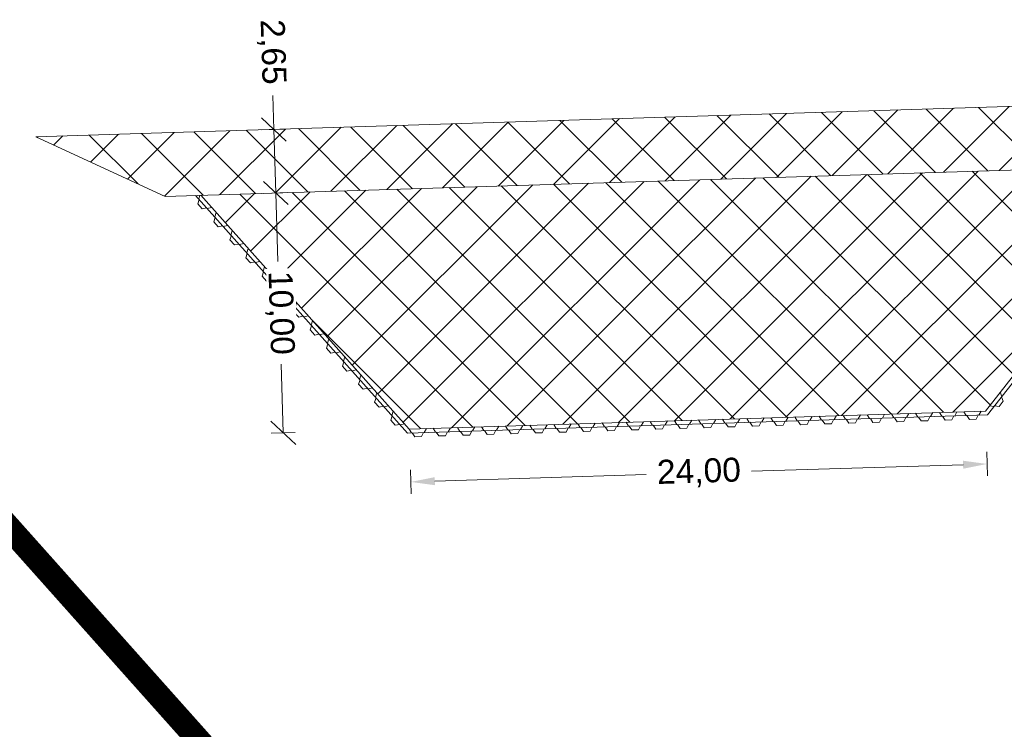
# Model space of a CAD drawing. Header units: metres. Extents: x 68442 to 71740, y 407111 to 411160.
# Tile 151 of 186: x 69305 to 69346, y 409048 to 409077. Entities that reach past the tile are written whole.
import ezdxf

# ---------------------------------------------------------------- set-up
doc = ezdxf.new("R2010")
doc.units = ezdxf.units.M
doc.linetypes.add('XX-CENTER', pattern=[8, 5, -1, 1, -1])
doc.layers.get('0').update_dxf_attribs({"lineweight": 0})
doc.layers.get('Defpoints').update_dxf_attribs({"lineweight": 0})
doc.layers.add('MACG_alg_werkgrens', color=3, linetype='XX-CENTER', lineweight=0)
doc.layers.add('MACG_n_inr_damwand', color=1, linetype='Continuous', lineweight=0, plot=False, transparency=0.8)
for name, color, linetype, lineweight, transparency in [('MACG_n_maatvoering', 3, 'Continuous', 0, 0.8), ('MACG_n_vhr_arc_craneplatform_18', 150, 'Continuous', 0, 0.8), ('MACG_n_vhr_kant_', 7, 'Continuous', 0, 0.8)]:
    doc.layers.add(name, color=color, linetype=linetype, lineweight=lineweight, transparency=transparency)
doc.styles.add('MACG_standaard', font='arial.ttf', dxfattribs={"height": 2})
doc.dimstyles.new('MACG_standaard', dxfattribs={"dimscale": 0, "dimtxt": 2, "dimasz": 2, "dimexe": 1, "dimexo": 0.1, "dimgap": 1, "dimtad": 0, "dimzin": 1, "dimtxsty": 'MACG_standaard', "dimcen": 0, "dimclrd": 256, "dimclre": 256, "dimclrt": 256, "dimazin": 0, "dimtfac": 1, "dimtofl": 0, "dimtmove": 1, "dimatfit": 3, "dimfxl": 1, "dimfxlon": 1, "dimtfill": 1, "dimlwd": -1, "dimlwe": -1, "dimarcsym": 0})

# ---------------------------------------------------------------- blocks, each defined once
blk = doc.blocks.new('_Oblique')
at = {"color": 0, "linetype": 'ByBlock', "lineweight": -2}
blk.add_line((-0.5, -0.5), (0.5, 0.5), dxfattribs=at)
blk = doc.blocks.new('*D153')
at = {"layer": 'Defpoints', "color": 0, "transparency": 16777216}
for p in [(69310.988, 409072.678), (69315.591, 409072.822), (69311.071, 409070.03)]:
    blk.add_point(p, dxfattribs=at)
at = {"layer": 'MACG_n_maatvoering', "transparency": 16777216}
for p, q in [((69315.547, 409074.236), (69315.591, 409072.822)), ((69315.091, 409072.806), (69316.091, 409072.837)), ((69315.674, 409070.174), (69315.591, 409072.822)), ((69315.174, 409070.158), (69316.173, 409070.19))]:
    blk.add_line(p, q, dxfattribs=at)
for p, rotation in [((69315.591, 409072.822), 91.78699628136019), ((69315.674, 409070.174), 271.7869962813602)]:
    blk.add_blockref('_Oblique', p, dxfattribs=dict(at, rotation=rotation))
at = {"layer": 'MACG_n_maatvoering', "transparency": 16777216, "insert": (69315.49, 409076.047), "char_height": 1, "attachment_point": 5, "rotation": 271.787, "style": 'MACG_standaard', "bg_fill": 3, "box_fill_scale": 1.1, "bg_fill_color": 256, "bg_fill_true_color": 13158600, "bg_fill_transparency": 0}
blk.add_mtext('2,65', dxfattribs=at)
blk = doc.blocks.new('damwand_nieuw_half')
at = {"layer": 'MACG_n_inr_damwand'}
for p, q in [((1.389, -0.15), (1.444, 0)), ((1.343, -0.352), (1.408, -0.173)), ((1.523, -0.566), (1.343, -0.352)), ((1.71, -0.534), (1.523, -0.566)), ((1.916, -0.524), (1.729, -0.557)), ((2.031, -0.917), (2.096, -0.739)), ((1.985, -1.119), (2.05, -0.94)), ((2.164, -1.333), (1.985, -1.119)), ((2.351, -1.301), (2.164, -1.333)), ((2.558, -1.291), (2.371, -1.324)), ((2.681, -1.694), (2.746, -1.515)), ((2.635, -1.895), (2.7, -1.717)), ((2.814, -2.11), (2.635, -1.895)), ((3.001, -2.077), (2.814, -2.11)), ((3.208, -2.068), (3.021, -2.1)), ((3.322, -2.461), (3.387, -2.282)), ((3.276, -2.662), (3.341, -2.484)), ((3.456, -2.877), (3.276, -2.662)), ((3.643, -2.844), (3.456, -2.877)), ((3.849, -2.835), (3.662, -2.867)), ((3.926, -3.439), (3.991, -3.26)), ((3.972, -3.237), (4.037, -3.059)), ((4.106, -3.653), (3.926, -3.439)), ((4.293, -3.621), (4.106, -3.653)), ((4.499, -3.611), (4.312, -3.644)), ((4.568, -4.206), (4.633, -4.027)), ((4.614, -4.004), (4.679, -3.826)), ((4.747, -4.421), (4.568, -4.206)), ((4.934, -4.388), (4.747, -4.421)), ((5.141, -4.378), (4.954, -4.411)), ((5.218, -4.982), (5.283, -4.804)), ((5.264, -4.781), (5.329, -4.602)), ((5.397, -5.197), (5.218, -4.982)), ((5.584, -5.164), (5.397, -5.197)), ((5.791, -5.155), (5.604, -5.187)), ((5.859, -5.749), (5.924, -5.571)), ((5.905, -5.548), (5.97, -5.369)), ((6.039, -5.964), (5.859, -5.749)), ((6.226, -5.931), (6.039, -5.964)), ((6.432, -5.922), (6.245, -5.954)), ((6.555, -6.324), (6.62, -6.146)), ((6.509, -6.526), (6.574, -6.347)), ((6.689, -6.741), (6.509, -6.526)), ((6.876, -6.708), (6.689, -6.741)), ((7.082, -6.698), (6.895, -6.731)), ((7.197, -7.091), (7.262, -6.913)), ((7.151, -7.293), (7.216, -7.114)), ((7.33, -7.508), (7.151, -7.293)), ((7.517, -7.475), (7.33, -7.508)), ((7.724, -7.465), (7.537, -7.498)), ((7.847, -7.868), (7.912, -7.689)), ((7.801, -8.069), (7.866, -7.891)), ((7.98, -8.284), (7.801, -8.069)), ((8.167, -8.251), (7.98, -8.284)), ((8.374, -8.242), (8.187, -8.274)), ((8.488, -8.635), (8.553, -8.456)), ((8.442, -8.836), (8.507, -8.658)), ((8.622, -9.051), (8.442, -8.836)), ((9.015, -9.009), (8.828, -9.041)), ((8.809, -9.018), (8.622, -9.051)), ((9.138, -9.411), (9.203, -9.233)), ((34.552, -9.411), (34.487, -9.233)), ((9.092, -9.613), (9.157, -9.434)), ((9.272, -9.828), (9.092, -9.613)), ((9.459, -9.795), (9.272, -9.828)), ((9.665, -9.785), (9.478, -9.818)), ((34.025, -9.785), (34.212, -9.818)), ((34.231, -9.795), (34.418, -9.828)), ((34.418, -9.828), (34.598, -9.613)), ((34.598, -9.613), (34.533, -9.434)), ((9.845, -10), (9.94, -10.165)), ((9.97, -10.165), (10.065, -10.329)), ((10.345, -10.329), (10.44, -10.164)), ((10.47, -10.164), (10.565, -10)), ((10.845, -10), (10.94, -10.164)), ((10.97, -10.164), (11.065, -10.329)), ((11.345, -10.329), (11.44, -10.164)), ((11.47, -10.164), (11.565, -10)), ((11.858, -10), (11.953, -10.165)), ((11.983, -10.165), (12.078, -10.329)), ((12.358, -10.329), (12.453, -10.164)), ((12.483, -10.164), (12.578, -10)), ((12.858, -10), (12.953, -10.164)), ((12.983, -10.164), (13.078, -10.329)), ((13.358, -10.329), (13.453, -10.164)), ((13.483, -10.164), (13.578, -10)), ((13.858, -10), (13.953, -10.164)), ((13.983, -10.164), (14.078, -10.329)), ((14.358, -10.329), (14.453, -10.164)), ((14.483, -10.164), (14.578, -9.999)), ((14.87, -10), (14.965, -10.164)), ((14.995, -10.164), (15.09, -10.329)), ((15.37, -10.329), (15.465, -10.164)), ((15.495, -10.164), (15.59, -10)), ((15.87, -10), (15.965, -10.164)), ((15.995, -10.164), (16.09, -10.329)), ((16.37, -10.329), (16.465, -10.164)), ((16.495, -10.164), (16.59, -9.999)), ((16.87, -9.999), (16.965, -10.164)), ((16.995, -10.164), (17.09, -10.328)), ((17.37, -10.328), (17.465, -10.164)), ((17.495, -10.164), (17.59, -9.999)), ((17.883, -10), (17.978, -10.164)), ((18.008, -10.164), (18.103, -10.329)), ((18.383, -10.329), (18.478, -10.164)), ((18.508, -10.164), (18.603, -9.999)), ((18.883, -9.999), (18.978, -10.164)), ((19.008, -10.164), (19.103, -10.328)), ((19.383, -10.328), (19.478, -10.164)), ((19.508, -10.164), (19.603, -9.999)), ((19.883, -9.999), (19.978, -10.164)), ((20.008, -10.164), (20.103, -10.328)), ((20.383, -10.328), (20.478, -10.164)), ((20.508, -10.164), (20.603, -9.999)), ((20.895, -9.999), (20.99, -10.164)), ((21.02, -10.164), (21.115, -10.328)), ((21.395, -10.328), (21.49, -10.164)), ((21.52, -10.164), (21.615, -9.999)), ((21.895, -9.999), (21.99, -10.164)), ((22.02, -10.164), (22.115, -10.328)), ((22.395, -10.328), (22.49, -10.164)), ((22.52, -10.164), (22.615, -9.999)), ((22.895, -9.999), (22.99, -10.163)), ((23.02, -10.163), (23.115, -10.328)), ((23.395, -10.328), (23.49, -10.163)), ((23.52, -10.163), (23.615, -9.999)), ((23.908, -9.999), (24.003, -10.164)), ((24.033, -10.164), (24.128, -10.328)), ((24.408, -10.328), (24.503, -10.164)), ((24.533, -10.164), (24.628, -9.999)), ((24.908, -9.999), (25.003, -10.163)), ((25.033, -10.163), (25.128, -10.328)), ((25.408, -10.328), (25.503, -10.163)), ((25.533, -10.163), (25.628, -9.999)), ((25.908, -9.999), (26.003, -10.163)), ((26.033, -10.163), (26.128, -10.328)), ((26.408, -10.328), (26.503, -10.163)), ((26.533, -10.163), (26.628, -9.999)), ((26.92, -9.999), (27.016, -10.163)), ((27.046, -10.163), (27.141, -10.328)), ((27.421, -10.328), (27.516, -10.163)), ((27.546, -10.163), (27.64, -9.999)), ((27.92, -9.999), (28.016, -10.163)), ((28.046, -10.163), (28.141, -10.328)), ((28.421, -10.328), (28.516, -10.163)), ((28.546, -10.163), (28.64, -9.999)), ((28.92, -9.999), (29.016, -10.163)), ((29.046, -10.163), (29.141, -10.328)), ((29.421, -10.327), (29.516, -10.163)), ((29.546, -10.163), (29.64, -9.998)), ((29.933, -9.999), (30.028, -10.163)), ((30.058, -10.163), (30.153, -10.328)), ((30.433, -10.328), (30.528, -10.163)), ((30.558, -10.163), (30.653, -9.999)), ((30.933, -9.999), (31.028, -10.163)), ((31.058, -10.163), (31.153, -10.328)), ((31.433, -10.327), (31.528, -10.163)), ((31.558, -10.163), (31.653, -9.998)), ((31.933, -9.998), (32.028, -10.163)), ((32.058, -10.163), (32.153, -10.327)), ((32.433, -10.327), (32.528, -10.163)), ((32.558, -10.163), (32.653, -9.998)), ((32.946, -9.999), (33.041, -10.163)), ((33.071, -10.163), (33.166, -10.328)), ((33.446, -10.327), (33.541, -10.163)), ((33.571, -10.163), (33.666, -9.998)), ((10.065, -10.329), (10.345, -10.329)), ((11.065, -10.329), (11.345, -10.329)), ((12.078, -10.329), (12.358, -10.329)), ((13.078, -10.329), (13.358, -10.329)), ((14.078, -10.329), (14.358, -10.329)), ((15.09, -10.329), (15.37, -10.329)), ((16.09, -10.329), (16.37, -10.329)), ((17.09, -10.328), (17.37, -10.328)), ((18.103, -10.329), (18.383, -10.329)), ((19.103, -10.328), (19.383, -10.328)), ((20.103, -10.328), (20.383, -10.328)), ((21.115, -10.328), (21.395, -10.328)), ((22.115, -10.328), (22.395, -10.328)), ((23.115, -10.328), (23.395, -10.328)), ((24.128, -10.328), (24.408, -10.328)), ((25.128, -10.328), (25.408, -10.328)), ((26.128, -10.328), (26.408, -10.328)), ((27.141, -10.328), (27.421, -10.328)), ((28.141, -10.328), (28.421, -10.328)), ((29.141, -10.328), (29.421, -10.327)), ((30.153, -10.328), (30.433, -10.328)), ((31.153, -10.328), (31.433, -10.327)), ((32.153, -10.327), (32.433, -10.327)), ((33.166, -10.328), (33.446, -10.327))]:
    blk.add_line(p, q, dxfattribs=at)
for points in [[(42.426, 0), (33.922, -10.165), (9.768, -10.165), (1.264, 0)], [(42.211, 0), (33.845, -10), (9.845, -10), (1.479, 0)]]:
    blk.add_lwpolyline(points, dxfattribs=at)
blk = doc.blocks.new('*D14')
at = {"layer": 'Defpoints', "color": 0, "transparency": 16777216}
for p in [(69311.071, 409070.03), (69321.223, 409060.342), (69315.986, 409060.179)]:
    blk.add_point(p, dxfattribs=at)
at = {"layer": 'MACG_n_maatvoering', "transparency": 16777216}
for p, q in [((69315.174, 409070.158), (69316.173, 409070.19)), ((69315.674, 409070.174), (69315.763, 409067.314)), ((69315.986, 409060.179), (69315.896, 409063.039)), ((69316.485, 409060.194), (69315.486, 409060.163))]:
    blk.add_line(p, q, dxfattribs=at)
for p, rotation in [((69315.674, 409070.174), 91.78699628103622), ((69315.986, 409060.179), 271.7869962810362)]:
    blk.add_blockref('_Oblique', p, dxfattribs=dict(at, rotation=rotation))
at = {"layer": 'MACG_n_maatvoering', "transparency": 16777216, "insert": (69315.83, 409065.176), "char_height": 1, "attachment_point": 5, "rotation": 271.787, "style": 'MACG_standaard', "bg_fill": 3, "box_fill_scale": 1.1, "bg_fill_color": 256, "bg_fill_true_color": 13158600, "bg_fill_transparency": 0}
blk.add_mtext('10,00', dxfattribs=at)
blk = doc.blocks.new('*D10')
at = {"layer": 'Defpoints', "color": 0, "transparency": 16777216}
for p in [(69345.211, 409061.091), (69321.223, 409060.342), (69345.28, 409058.885)]:
    blk.add_point(p, dxfattribs=at)
at = {"layer": 'MACG_n_maatvoering', "transparency": 16777216}
for p, q in [((69345.264, 409059.385), (69345.296, 409058.385)), ((69321.276, 409058.637), (69321.307, 409057.637)), ((69344.28, 409058.854), (69335.479, 409058.579)), ((69322.291, 409058.168), (69331.093, 409058.443))]:
    blk.add_line(p, q, dxfattribs=at)
for points in [[(69344.275, 409059.021), (69344.286, 409058.687), (69345.28, 409058.885)], [(69322.286, 409058.335), (69322.296, 409058.001), (69321.292, 409058.137)]]:
    blk.add_solid(points, dxfattribs=at)
at = {"layer": 'MACG_n_maatvoering', "transparency": 16777216, "insert": (69333.286, 409058.511), "char_height": 1, "attachment_point": 5, "rotation": 1.787, "style": 'MACG_standaard', "bg_fill": 3, "box_fill_scale": 1.1, "bg_fill_color": 256, "bg_fill_true_color": 13158600, "bg_fill_transparency": 0}
blk.add_mtext('24,00', dxfattribs=at)

msp = doc.modelspace()

# ---------------------------------------------------------------- hatches: boundary and pattern name
at = {"layer": 'MACG_n_vhr_arc_craneplatform_18'}
h = msp.add_hatch(dxfattribs=at)
h.set_pattern_fill('ANSI37', color=256, style=0)
h.set_pattern_definition([(45, (0, 0), (-1.122532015, 1.122532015), []), (135, (0, 0), (-1.122532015, -1.122532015), [])])
h.paths.add_polyline_path([(69372.09, 409071.934), (69377.305, 409074.747), (69372.007, 409074.582), (69310.037, 409072.649), (69305.691, 409072.513), (69311.071, 409070.03)])

# ---------------------------------------------------------------- linework, layer by layer
at = {"layer": 'MACG_alg_werkgrens', "ltscale": 10, "const_width": 1, "flags": 128}
msp.add_lwpolyline([(69468.207, 410724.054), (69445.018, 410763.758), (69410.51, 410746.374), (69391.667, 410737.222), (69365.727, 410725.277), (69345.267, 410716.38), (69315.385, 410704.088), (69281.051, 410691.03), (69264.1, 410684.91), (69252.631, 410680.955), (69232.539, 410674.335), (69226.288, 410672.312), (69231.923, 410654.993), (69239.192, 410630.452), (69225.31, 410626.34), (69213.37, 410623.02), (69197.1, 410618.89), (69169.71, 410611.81), (69153.929, 410607.813), (69119.38, 410600.65), (69044.01, 410587.14), (69038.91, 410583.87), (69037, 410582.13), (69034.69, 410579.4), (69032.1, 410574.79), (69025.25, 410561.14), (69006.811, 410524.697), (68993.74, 410499.24), (68990.46, 410493.99), (68985.64, 410487.43), (68980.15, 410481.68), (68983.857, 410477.201), (68976.383, 410470.52), (69009.705, 410433.242), (69066.303, 410483.515), (69081.67, 410509.375), (69086.554, 410515.465), (69098.475, 410511.444), (69124.219, 410533.645), (69141.79, 410549.77), (69154.92, 410561.36), (69164.848, 410567.025), (69195.701, 410584.667, 0.975287), (69254.73, 410601.856), (69273.281, 410612.545), (69265.7, 410636.971), (69295.012, 410647.331), (69309.569, 410653.286), (69325.24, 410659.54), (69348.315, 410669.295), (69373.471, 410680.472), (69397.192, 410690.963), (69414.397, 410698.196), (69423.285, 410702.185), (69433.976, 410704.108), (69438.863, 410704.341), (69447.939, 410702.658), (69455.8, 410699.584), (69460.605, 410696.232), (69470.472, 410685.982), (69476.25, 410679.091), (69486.191, 410665.288), (69491.751, 410658.194), (69500.692, 410650.931), (69505.624, 410648.248), (69515.728, 410644.423), (69530.287, 410645.972), (69548.084, 410653.462), (69567.546, 410641.915), (69591.657, 410638.314), (69606.834, 410646.685), (69601.573, 410655.533), (69599.74, 410658.57, -0.097345), (69598.02, 410673.004, 0.037863), (69599.51, 410681.13, -0.133306), (69605.29, 410689.24), (69610.73, 410692.59, -0.29524), (69626.31, 410691.87), (69632.1, 410685.1), (69639.81, 410674.22), (69641.62, 410671.06), (69638.815, 410657.508), (69655.039, 410604.933), (69666.621, 410567.403), (69675.171, 410539.695), (69678.304, 410531.616), (69683.937, 410519.55), (69693.997, 410502.003), (69715.768, 410465.562), (69732.291, 410438.391), (69745.606, 410416.521), (69752.284, 410405.492), (69769.946, 410376.343), (69786.267, 410349.353), (69796.79, 410331.868), (69807.949, 410313.381), (69821.279, 410291.542), (69835.032, 410268.937), (69855.977, 410234.251), (69872.629, 410206.842), (69890.271, 410177.658), (69900.347, 410160.907), (69901.487, 410158.675), (69896.946, 410155.944), (69911.808, 410131.596, 0.09725), (69926.22, 410128.604), (69939.502, 410127.946, -0.327062), (69966.266, 410111.217), (69985.444, 410061.278), (69989.702, 410051.98), (69994.739, 410043.296), (70004.595, 410028.377), (70024.461, 409998.883), (70056.479, 409951.306), (70092.629, 409897.201), (70118.804, 409856.759), (70134.791, 409830.325), (70155.822, 409792.664), (70175.214, 409753.989), (70188.991, 409723.534), (70203.708, 409687.034), (70218.082, 409646.22), (70228.947, 409611.389), (70238.397, 409575.265), (70246.858, 409538.037), (70256.697, 409481.36), (70263.123, 409416.696), (70265.499, 409348.692), (70264.533, 409312.732), (70262.712, 409293.596), (70262.041, 409279.588, -0.419624), (70237.455, 409251.795), (70223.924, 409251.693), (70223.896, 409251.692), (70193.165, 409250.14), (70167.123, 409264.37), (70140.672, 409269.787), (70102.465, 409277.613), (70087.77, 409280.622), (70076.27, 409289.407), (70076.709, 409309.217), (70066.711, 409309.439), (70028.718, 409310.281), (69996.927, 409310.381), (69996.707, 409302.015, 1.02236), (70016.345, 409254.419), (70045.608, 409254.16), (70075.722, 409254.053), (70107.352, 409247.5), (70107.9, 409236.1), (70108.49, 409220.64), (70109.082, 409195.361), (70110.8, 409155.33), (70112.657, 409100.871), (70088.943, 409093.363), (70083.942, 409090.985), (70074.777, 409089.132), (70057.2, 409085.25), (70045.805, 409082.904), (70034.524, 409080.582), (70023.742, 409078.363), (70014.96, 409076.555), (70004.837, 409074.911), (69996.711, 409074.444), (69985.02, 409073.818), (69973.154, 409073.599), (69958.806, 409073.385), (69932.264, 409072.451), (69866.228, 409076.798), (69861.521, 409084.534), (69796.654, 409089.224), (69748.814, 409092.667), (69750.297, 409112.311), (69694.934, 409116.49, 0.905795), (69648.845, 409094.078), (69624.584, 409093.872), (69585.902, 409092.54), (69529.319, 409090.82), (69467.169, 409088.931), (69410.649, 409087.204), (69375.772, 409086.099), (69352.851, 409104.513), (69352.31, 409121.883), (69294.344, 409119.895), (69295.477, 409083.546), (69288.457, 409083.327), (69220.514, 409081.171), (69160.303, 409079.224), (69133.532, 409078.359), (69097.114, 409077.182), (69079.24, 409076.599), (69043.746, 409075.458), (69008.485, 409074.376), (68985, 409092.602), (68984.29, 409110.278), (68926.337, 409107.953), (68927.854, 409070.125), (68922.819, 409069.424), (68908.143, 409065.558), (68898.991, 409063.147), (68889.025, 409059.21), (68879.39, 409055.402), (68853.716, 409041.515), (68784.241, 409002.877), (68690.792, 408950.671), (68634.582, 408919.316), (68605.749, 408924.188), (68596.823, 408940.142), (68591.849, 408937.269), (68546.26, 408911.724), (68577.271, 408856.288), (68598.847, 408854.489), (68632.13, 408873.114), (68635.037, 408888.523), (68655.306, 408899.833), (68648.654, 408911.784), (68655.275, 408915.374), (68708.755, 408945.104), (68758.396, 408972.945), (68803.764, 408998.253), (68824.877, 409010.035), (68860.537, 409030.084), (68885.336, 409043.17), (68903.482, 409050.316), (68925.812, 409056.175), (68932.36, 409057.083), (68933.566, 409048.377), (68947.049, 409033.253), (68985.2, 409034.453), (68997.406, 409050.011), (69013.92, 409050.526), (69013.59, 409061.004), (69059.754, 409062.481), (69126.266, 409064.661), (69181.764, 409066.451), (69253.042, 409068.721), (69299.011, 409070.167), (69301.135, 409060.091), (69314.614, 409044.964), (69352.766, 409046.154), (69364.979, 409061.714), (69381.038, 409062.219), (69380.697, 409072.854), (69492.882, 409076.431), (69548.431, 409078.161), (69630.694, 409080.5), (69630.694, 409080.5), (69654.369, 409080.671), (69653.733, 409075.025), (69704.602, 409073.983), (69742.146, 409070.755), (69879.56, 409059.754), (69883.08, 409041.89), (69885.54, 408968.13), (69901.9, 408953.06), (69901.9, 408953.06), (69904.52, 408928.16), (69914.901, 408898.675), (69919.764, 408899.04), (69922.331, 408911.13), (69918.347, 408959.184), (69921.152, 408963.146), (69925.436, 408965.11), (70038.772, 408992.194), (70102.659, 409007.273), (70144.741, 409017.219), (70178.356, 409024.481), (70202.479, 409026.381), (70230.787, 409027.221), (70290.98, 409028.873, 1.530501), (70337.18, 409019.389), (70346.24, 409081.09), (70355.131, 409093.832), (70368.208, 409102.835), (70477.252, 409107.53), (70533.86, 409109.6), (70639.082, 409034.237), (70678.381, 409035.527), (70780.178, 409115.063), (70833.959, 409116.727), (70850.184, 409119.148), (70864.3, 409119.571), (70913.124, 409121.071), (70966.194, 409122.861), (71052.4, 409125.461), (71091.998, 409126.677), (71182.629, 409129.546), (71197.809, 409129.6), (71208.91, 409129.103), (71246.183, 409126.3), (71276.102, 409122.311), (71303.555, 409117.99), (71325.803, 409113.701), (71409.434, 409090.575), (71435.945, 409080.729), (71455.23, 409072.654), (71458.59, 409060.161), (71529.635, 409023.048), (71558.237, 409072.489), (71513.679, 409098.123), (71470.672, 409081.289), (71429.619, 409097.412), (71395.97, 409109.384), (71364.518, 409118.302), (71317.667, 409127.982), (71272.749, 409136.114), (71231.576, 409140.281), (71215.154, 409141.436), (71214.91, 409152.277), (71197.701, 409154.59, 0.749729), (71149.483, 409165.492), (71090.864, 409163.697), (71091.344, 409147.207), (70997.452, 409144.117), (70941.209, 409139.392), (70845.679, 409136.79), (70843.185, 409136.664), (70840.978, 409186), (70834.11, 409192.101), (70826.67, 409196.525), (70690.65, 409192.079), (70635.75, 409190.738), (70619.672, 409189.357), (70606.741, 409184.164), (70598.24, 409178.982), (70572.839, 409163.112), (70553.425, 409151.048), (70549.21, 409148.59), (70544.469, 409145.826), (70539.623, 409143.063), (70529.202, 409138.275), (70522.797, 409135.37), (70509.243, 409130.693), (70499.409, 409127.938), (70491.236, 409125.825), (70476.29, 409123.218), (70462.044, 409125.338), (70392.249, 409121.812), (70392.249, 409121.812), (70369.162, 409120.646), (70349.69, 409108.093), (70315.353, 409114.077), (70310.999, 409105.631), (70298.503, 409107.158), (70288.165, 409108.761), (70275.821, 409110.676), (70267.755, 409111.764), (70262.713, 409112.435), (70246.874, 409113.982), (70244.628, 409113.891), (70233.263, 409113.615), (70229.074, 409113.603), (70227.631, 409113.798), (70221.736, 409113.757), (70211.809, 409113.465), (70207.341, 409113.32), (70200.978, 409112.981), (70190.539, 409112.508), (70179.729, 409112.19), (70161.498, 409111.651), (70152.479, 409111.377), (70148.843, 409111.266), (70144.36, 409110.95), (70140.94, 409110.66), (70139.537, 409110.029), (70138.875, 409109.731), (70136.94, 409108.86), (70136.599, 409108.452), (70118.008, 409102.565), (70116.837, 409102.195), (70115.37, 409150.37), (70113.55, 409195.79), (70112.69, 409232.67), (70112.89, 409240.48), (70115.281, 409245.857), (70163.843, 409235.795), (70190.773, 409234.288), (70200.435, 409234.2), (70205.911, 409234.174), (70224.538, 409235.078), (70238.156, 409235.784), (70251.996, 409236.798), (70260.325, 409237.903), (70269.17, 409239.57), (70292.006, 409244.161), (70303.4, 409248.902), (70322.487, 409249.606), (70399.562, 409251.819), (70418.136, 409254.394), (70456.167, 409255.602), (70468.962, 409256.513), (70481.282, 409260.831), (70495.096, 409270.952), (70507.8, 409290.421), (70511.222, 409306.681), (70510.989, 409332.078), (70510.029, 409346.032), (70509.92, 409354.473), (70509.442, 409370.039), (70512.01, 409407.98), (70515.894, 409416.387), (70520.955, 409424.045), (70524.633, 409427.731), (70533.657, 409434.05), (70542.208, 409438.289), (70561.574, 409440.973), (70592.721, 409443.542), (70600.321, 409443.761), (70688.864, 409446.611), (70734.963, 409448.111), (70820.878, 409450.74), (70866.086, 409451.086), (70865.811, 409444.265), (70928.612, 409436.905, 1.442493), (70933.411, 409484.893), (70891.283, 409498.662), (70874.73, 409500.693), (70873.239, 409488.516), (70851.546, 409492.367), (70851.546, 409492.367), (70849.042, 409471.917), (70802.509, 409471.712), (70763.75, 409471.541), (70758.867, 409471.52), (70758.895, 409465.35), (70732.734, 409465.434), (70632.338, 409461.546), (70589.83, 409460.506), (70573.221, 409460.099), (70553.835, 409463.812), (70541.021, 409460.973), (70492.85, 409449.594), (70456.076, 409445.113), (70455.784, 409447.511), (70394.632, 409440.122, 0.232452), (70372.55, 409434.807), (70275.762, 409423.174), (70274.413, 409438.446), (70272.367, 409460.206), (70268.817, 409487.859), (70265.684, 409508.802), (70263.606, 409520.033), (70258.384, 409546.852), (70254.869, 409562.401), (70251.321, 409577.875), (70243.268, 409608.374), (70240.102, 409619.564), (70234.36, 409638.499), (70229.65, 409653.094), (70226.003, 409663.926), (70222.112, 409674.926), (70217.281, 409688.41), (70212.9, 409700.271), (70208.152, 409711.589), (70200.717, 409729.314), (70193.135, 409746.509), (70185.52, 409762.522), (70177.762, 409778.568), (70168.721, 409795.99), (70161.477, 409809.613), (70154.534, 409822.67), (70147.278, 409835.21), (70140.095, 409847.265), (70133.437, 409858.439), (70128.378, 409866.675), (70123.935, 409873.473), (70118.249, 409882.175), (70107.664, 409898.373), (70097.951, 409913.229), (70090.265, 409924.725), (70078.821, 409941.842), (70069.96, 409955.094), (70064.81, 409962.798), (70058.681, 409971.965), (70052.837, 409980.706), (70048.58, 409987.072), (70044.589, 409993.043), (70041.05, 409998.327), (70037.929, 410002.964), (70034.979, 410007.32), (70028.729, 410016.548), (70020.374, 410028.885), (70012.458, 410040.573), (70007.156, 410048.444), (70003.712, 410054.038), (70001.721, 410057.718), (69998.22, 410065.484), (69994.446, 410074.596), (69985.76, 410097.656), (69977.56, 410119.252), (69971.939, 410133.89), (69970.405, 410137.071), (69968.418, 410140.274), (69965.55, 410143.385), (69963.651, 410144.566), (69961.935, 410145.633), (69960.3, 410146.649), (69956.847, 410147.657), (69953.858, 410148.53), (69949.786, 410148.53), (69948.309, 410148.53), (69946.184, 410148.53), (69944.737, 410148.2), (69942.912, 410147.783), (69941.445, 410147.448), (69939.739, 410146.951), (69938.406, 410146.5), (69937.232, 410146.103), (69936.119, 410145.726), (69933.416, 410149.368), (69930.953, 410152.968), (69920.552, 410169.809), (69910.98, 410185.527), (69896.063, 410210.156), (69886.826, 410225.415), (69873.622, 410247.266), (69860.177, 410269.639), (69852.171, 410282.955), (69839.363, 410304.146), (69813.69, 410346.413), (69808.286, 410355.362), (69793.789, 410379.353), (69782.484, 410397.957), (69775.858, 410408.846, 0.874516), (69774.189, 410470.168), (69767.981, 410480.58), (69767.981, 410480.58), (69755.692, 410501.058), (69748.716, 410512.783), (69726.083, 410499.237), (69705.95, 410531.26), (69694.583, 410550.481), (69686.117, 410577.921), (69680.004, 410598.064), (69679.1, 410601.047), (69677.321, 410606.916), (69676.34, 410610.153), (69674.597, 410615.904), (69673.289, 410620.221), (69671.241, 410626.975), (69669.519, 410632.654), (69668.001, 410637.656), (69666.297, 410643.274), (69664.898, 410647.886), (69663.031, 410654.04), (69661.438, 410659.289), (69660.85, 410661.228), (69660.435, 410662.597), (69659.785, 410665.004), (69659.683, 410666.362), (69659.691, 410666.423), (69660.193, 410667.48), (69661.251, 410668.69), (69661.926, 410669.462), (69663.101, 410670.379), (69667.086, 410673.489), (69664.774, 410677.266), (69655.858, 410693.749), (69633.121, 410730.906), (69596.646, 410708.756), (69590.408, 410708.719), (69584.973, 410710.412), (69578.268, 410711.154), (69576.048, 410712.062), (69555.926, 410743.272), (69552.703, 410742.735), (69539.433, 410755.682), (69495.759, 410828.138), (69486.78, 410843.051, -0.333078), (69489.899, 410874.089), (69516.311, 410899.388), (69534.636, 410914.58), (69635.845, 410998.451), (69671.829, 411027.395), (69684.962, 411035.551), (69701.88, 411041.337), (69710.644, 411042.042), (69721.391, 411039.584), (69739.366, 411030.606), (69747.079, 411023.55), (69748.392, 411022.353), (69751.418, 411018.172), (69754.081, 411011.952), (69754.233, 411006.696), (69753.494, 411004.64), (69751.294, 411001.35), (69740.196, 410989.217), (69720.191, 410967.348), (69714.008, 410960.915), (69732.078, 410943.547), (69734.907, 410943.527, -0.365609), (69768.346, 410946.118), (69772.533, 410941.551), (69785.47, 410954.54), (69781.03, 410959.77, -0.322158), (69777.15, 410981.66), (69779.87, 410993.92), (69809.29, 411027.131), (69790.438, 411042.907), (69787.621, 411042.652, -0.365174), (69754.625, 411036.809), (69738.667, 411046.033), (69723.371, 411052.17), (69711.176, 411054.442), (69699.753, 411054.337), (69687.166, 411050.369), (69674.9, 411044.206), (69657.89, 411031.37), (69640.751, 411017.221), (69601.612, 410984.775), (69554.377, 410946.003), (69530.01, 410925.805), (69508.643, 410908.39), (69483.119, 410889.497), (69471.453, 410881.713), (69455.617, 410869.813), (69467.477, 410849.766), (69472.823, 410843.747), (69483.013, 410827.46), (69512.676, 410773.098), (69508.681, 410771.114), (69505.699, 410765.939), (69500.7, 410743.524)], format="xyb", close=True, dxfattribs=at)
at = {"layer": 'MACG_n_vhr_kant_'}
msp.add_lwpolyline([(69377.305, 409074.747), (69372.007, 409074.582), (69310.037, 409072.649), (69305.691, 409072.513), (69311.071, 409070.03), (69372.09, 409071.934), (69377.305, 409074.747)], close=True, dxfattribs=at)

# ---------------------------------------------------------------- next in the draw order: dimensions: what is measured, and where the dimension line sits
at = {"layer": 'MACG_n_maatvoering'}
dim = msp.add_linear_dim(base=(69315.591, 409072.822), p1=(69311.071, 409070.03), p2=(69310.988, 409072.678), angle=91.787, dimstyle='MACG_standaard', override={"dimblk1": 'Oblique', "dimblk2": 'Oblique', "dimsah": 1}, dxfattribs=at)
dim.commit()
dim.dimension.update_dxf_attribs({"geometry": '*D153', "text_midpoint": (69316.501, 409076.078), "dimtype": 161})

# ---------------------------------------------------------------- next in the draw order: hatches: boundary and pattern name
at = {"layer": 'MACG_n_vhr_arc_craneplatform_18'}
h = msp.add_hatch(dxfattribs=at)
h.set_pattern_fill('ANSI37', color=256, style=0)
h.set_pattern_definition([(45, (69982.373, 409427.9199), (-1.122532, 1.122532), []), (135, (69982.373, 409427.9199), (-1.122532, -1.122532), [])])
h.paths.add_polyline_path([(69353.261, 409071.347), (69312.549, 409070.076), (69321.223, 409060.342), (69345.211, 409061.091)])
h.paths.add_polyline_path([(69314.794, 409067.918), (69314.895, 409064.7), (69316.955, 409064.765), (69316.854, 409067.982)], flags=24)

# ---------------------------------------------------------------- next in the draw order: block references
at = {"layer": 'MACG_n_inr_damwand', "rotation": 1.786996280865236}
msp.add_blockref('damwand_nieuw_half', (69311.071, 409070.03), dxfattribs=at)

# ---------------------------------------------------------------- next in the draw order: dimensions: what is measured, and where the dimension line sits
at = {"layer": 'MACG_n_maatvoering'}
dim = msp.add_linear_dim(base=(69315.986, 409060.179), p1=(69311.071, 409070.03), p2=(69321.223, 409060.342), angle=271.787, dimstyle='MACG_standaard', override={"dimblk1": 'Oblique', "dimblk2": 'Oblique', "dimsah": 1}, dxfattribs=at)
dim.commit()
dim.dimension.update_dxf_attribs({"geometry": '*D14', "text_midpoint": (69315.83, 409065.176)})

# ---------------------------------------------------------------- next in the draw order: dimensions: what is measured, and where the dimension line sits
dim = msp.add_aligned_dim(p1=(69321.223, 409060.342), p2=(69345.211, 409061.091), distance=-2.207, dimstyle='MACG_standaard', dxfattribs=at)
dim.commit()
dim.dimension.update_dxf_attribs({"geometry": '*D10', "text_midpoint": (69333.286, 409058.511)})

doc.saveas('drawing.dxf')
